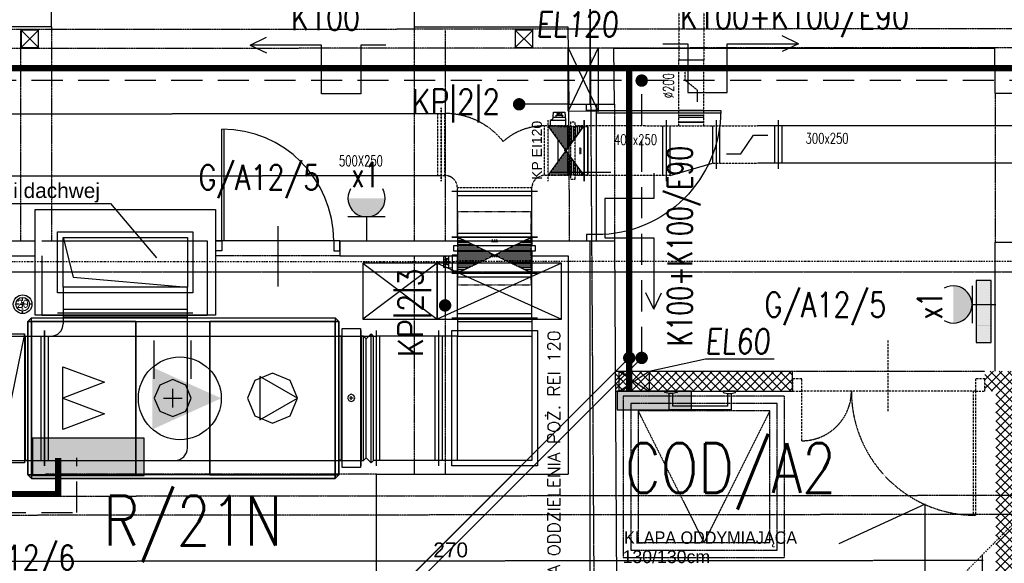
# Model space of a CAD drawing. Header units: inches. Extents: x -145354 to -97635, y 38777 to 78670.
# Tile 184 of 231: x -139974 to -139181, y 69366 to 69804. Entities that reach past the tile are written whole.
import ezdxf
from ezdxf.enums import TextEntityAlignment as Align

# ---------------------------------------------------------------- set-up
doc = ezdxf.new("R2010")
doc.units = ezdxf.units.IN
doc.header["$MEASUREMENT"] = 0
for name, pattern in [('00-inst$0$DASHDOT', [1, 0.5, -0.25, 0, -0.25]), ('CENTER', [2, 1.25, -0.25, 0.25, -0.25]), ('DASHDOT', [1, 0.5, -0.25, 0, -0.25]), ('DASHED', [0.75, 0.5, -0.25]), ('DASHED2', [0.375, 0.25, -0.125]), ('HIDDEN', [0.375, 0.25, -0.125])]:
    doc.linetypes.add(name, pattern=pattern)
doc.layers.get('0').update_dxf_attribs({"color": 101})
for name, color, linetype in [('Drz---drzwi', 5, 'Continuous'), ('E35', 6, 'Continuous'), ('E50', 3, 'Continuous'), ('E50_kor', 3, 'Continuous'), ('E90_kor', 6, 'Continuous'), ('E_kp', 6, 'Continuous'), ('E_kp_opis', 6, 'Continuous'), ('Ele-balustrada', 64, 'Continuous'), ('Fas--widok-cienka', 9, 'Continuous'), ('Ins-kan', 54, 'Continuous'), ('Ins-ppoz-opis', 240, 'Continuous'), ('Ins-went', 141, 'Continuous'), ('Ins-went-opis', 141, 'Continuous'), ('Opis-spadki', 61, 'Continuous'), ('Os-osie glowne', 8, 'CENTER'), ('piony_K_nr', 240, 'Continuous'), ('PULAYER0', 1, 'Continuous'), ('PULAYER1', 6, 'Continuous'), ('Sc-beton', 7, 'Continuous'), ('Sc-cegla pelna', 32, 'Continuous'), ('Sc-drewno', 22, 'Continuous'), ('Sc-gazobeton', 45, 'Continuous'), ('Sc-nad', 5, 'DASHED2'), ('Sc-silikat', 61, 'Continuous'), ('Sch-opis', 51, 'Continuous'), ('W-idok', 9, 'Continuous'), ('W-idok nad', 5, 'DASHED2'), ('wiezba_istn', 135, 'Continuous'), ('Wym-zew', 9, 'Continuous'), ('Wyp-grzejniki', 56, 'Continuous'), ('Wyp-meble', 155, 'Continuous')]:
    doc.layers.add(name, color=color, linetype=linetype)
doc.layers.add('ha_sc_proj', color=251, linetype='Continuous', lineweight=13)
doc.layers.get('Wym-zew').off()
doc.styles.add('ARIAL_CE', font='ARIAL.TTF', dxfattribs={"width": 0.8})
doc.styles.add('ROMANS', font='romans', dxfattribs={"width": 0.85})
doc.styles.add('tab-bud$0$ROMANS', font='romans', dxfattribs={"width": 0.7})
doc.styles.add('TYTUL2', font='ARIAL.TTF')
doc.linetypes.add('ZIGZAG', pattern='A,0.00254,-5.08,[131,ltypeshp.shx,S=5.08,R=0,X=-5.08,Y=0],-10.16,[131,ltypeshp.shx,S=5.08,R=180,X=5.08,Y=0],-5.08', length=20.32254)
pattern_1 = [(45, (367.1234, 7e-06), (-3.5355339, 3.5355339), []), (135, (367.1234, 7e-06), (-3.5355339, -3.5355339), [])]

# ---------------------------------------------------------------- blocks, each defined once
blk = doc.blocks.new('g2')
at = {"layer": 'E35'}
blk.add_line((15, 19.27), (-15, 19.27), dxfattribs=at)
blk.add_arc((0, 34.27), 15, 150, 30, dxfattribs=at)
at = {"layer": 'E50'}
blk.add_line((0, 19.27), (0, 0), dxfattribs=at)
blk = doc.blocks.new('_0630_DRZWI_100')
at = {"ltscale": 25}
for p, q in [((-4, -5), (-4, 0)), ((-4, 0), (-4, -5)), ((4, 0), (-4, 0)), ((4, -5), (4, 0)), ((4, -5), (4, 0)), ((-4, -105), (-4, -5)), ((-4, -5), (4, -5)), ((-15.7, -55), (32.9, -55)), ((-4, -105), (4, -105)), ((-4, -110), (-4, -105)), ((4, -110), (-4, -110)), ((4, -105), (4, -110)), ((4, -105), (4, -110))]:
    blk.add_line(p, q, dxfattribs=at)
at = {"ltscale": 7}
for p, q in [((-4, -5), (-104, -5)), ((-4, -6.8), (-103.98, -6.8))]:
    blk.add_line(p, q, dxfattribs=at)
blk.add_arc((-4, -5), 100, 180, 270)
blk = doc.blocks.new('_DKGJHF')
at = {"ltscale": 7}
for p, q in [((-21.08, -77), (35.92, -77)), ((-5, -147.5), (-105, -147.5)), ((-5, -145.5), (-104.98, -145.5))]:
    blk.add_line(p, q, dxfattribs=at)
for points in [[(5, -7.5), (5, 0), (-5, 0), (-5, -7.5)], [(5, -155), (5, -147.5), (-5, -147.5), (-5, -155)]]:
    blk.add_lwpolyline(points, close=True, dxfattribs=at)
for points in [[(-45, -7.5), (-5, -7.5)], [(-5, -147.5), (-5, -7.5)]]:
    blk.add_lwpolyline(points, dxfattribs=at)
for centre, radius, start, end in [((-5, -7.5), 40, 180, 270), ((-5, -147.5), 100, 90, 180)]:
    blk.add_arc(centre, radius, start, end)
blk = doc.blocks.new('_0630_DRZWI_90')
at = {"ltscale": 7}
for p, q in [((5, 8), (5, 98)), ((6.8, 8), (6.8, 97.98))]:
    blk.add_line(p, q, dxfattribs=at)
at = {"ltscale": 25}
for p, q in [((50, 19.7), (50, -28.9)), ((5, 8), (0, 8)), ((0, 8), (5, 8)), ((0, 0), (0, 8)), ((95, 8), (5, 8)), ((5, 8), (5, 0)), ((95, 8), (95, 0)), ((100, 8), (95, 8)), ((100, 0), (100, 8)), ((5, 0), (0, 0)), ((5, 0), (0, 0)), ((95, 0), (100, 0)), ((95, 0), (100, 0))]:
    blk.add_line(p, q, dxfattribs=at)
at = {"ltscale": 7}
blk.add_arc((5, 8), 90, 0, 90, dxfattribs=at)
blk = doc.blocks.new('*U2422')
at = {"linetype": 'Continuous'}
h = blk.add_hatch(dxfattribs=at)
h.set_pattern_fill('LINE', color=4, scale=127, angle=90, style=0)
h.paths.add_polyline_path([(-145, -300), (145, -300), (-145, 300), (145, 300)])
at = {"color": 5, "linetype": 'Continuous', "lineweight": -2}
for p, q in [((-145, -345), (-145, 345)), ((145, 345), (145, -345)), ((-110, 18), (-126.028, 18)), ((-110, 1), (-126.028, 1)), ((-110, 18), (-114.916, 22.916)), ((-110, 18), (-114.916, 13.084)), ((-110, 1), (-114.916, 5.916)), ((-110, 1), (-114.916, -3.916)), ((-110, -26.5), (-110, 26.776)), ((0, 26.5), (0, -26.776)), ((0, 16), (4.916, 20.916)), ((0, 16), (16.028, 16)), ((0, 16), (4.916, 11.084)), ((0, -1), (4.916, 3.916)), ((-110, -16), (-126.028, -16)), ((-110, -16), (-114.916, -11.084)), ((-110, -16), (-114.916, -20.916)), ((0, -1), (16.028, -1)), ((0, -1), (4.916, -5.916)), ((0, -18), (4.916, -13.084)), ((0, -18), (16.028, -18)), ((0, -18), (4.916, -22.916))]:
    blk.add_line(p, q, dxfattribs=at)
at = {"color": 0, "linetype": 'ByBlock', "lineweight": -2}
for p, q in [((-35, 330), (-75, 330)), ((-75, 330), (-75, -330)), ((-35, -330), (-35, 330)), ((-145, 300), (-75, 300)), ((-35, 300), (145, 300)), ((-145, -300), (-75, -300)), ((-35, -300), (145, -300)), ((-75, -330), (-35, -330))]:
    blk.add_line(p, q, dxfattribs=at)
at = {"color": 4, "linetype": 'DASHED'}
for p, q in [((240.5, 295.5), (-350.5, 295.5)), ((-350.5, -295.5), (-350.5, 295.5)), ((240.5, -295.5), (240.5, 295.5)), ((240.5, -295.5), (-350.5, -295.5))]:
    blk.add_line(p, q, dxfattribs=at)
at = {"color": 4, "linetype": 'Continuous'}
for p, q in [((-145, 300), (145, -300)), ((145, 300), (-145, -300)), ((127.5, -300), (1.5, -300)), ((1.5, -300), (1.5, -343)), ((127.5, -343), (127.5, -300)), ((1.5, -343), (127.5, -343)), ((10.5, -410), (4.5, -343)), ((103.082, -370), (6.918, -370)), ((25.079, -385.5), (25.079, -382.5)), ((25.079, -382.5), (31, -382.5)), ((79, -385.5), (25.079, -385.5)), ((31, -382.5), (31, -370)), ((34.979, -410), (38.326, -385.5)), ((48.5, -402), (48.5, -385.5)), ((61.5, -385.5), (61.5, -402)), ((75.021, -410), (71.674, -385.5)), ((79, -370), (79, -385.5)), ((105.5, -343), (99.5, -410)), ((117.5, -352), (117.5, -343)), ((119.5, -352), (117.5, -352)), ((119.5, -343), (119.5, -352)), ((99.5, -410), (10.5, -410)), ((61.5, -402), (48.5, -402))]:
    blk.add_line(p, q, dxfattribs=at)
blk = doc.blocks.new('_gslkflhklgj')
at = {"linetype": '00-inst$0$DASHDOT', "ltscale": 5}
for p, q in [((7.5, 0), (-7.5, 0)), ((0, -7.5), (0, 7.5))]:
    blk.add_line(p, q, dxfattribs=at)
for radius in [7.5, 5.5]:
    blk.add_circle((0, 0), radius)
blk = doc.blocks.new('G_50')
at = {"layer": 'Wyp-grzejniki'}
h = blk.add_hatch(dxfattribs=at)
h.set_pattern_fill('DOTS', color=256, scale=0.5, angle=180, style=0)
h.set_pattern_definition([(180, (77492.90915, -37873.9399), (-0.396875, -0.79375), [0, -0.79375])])
h.paths.add_polyline_path([(0, 0), (-12, 0), (-12, -50), (0, -50)])
blk.add_lwpolyline([(-12, -50), (0, -50), (0, 0), (-12, 0)], close=True, dxfattribs=at)

msp = doc.modelspace()

# ---------------------------------------------------------------- hatches: boundary and pattern name
at = {"layer": 'E35'}
for points in [[(-139709.65, 69659.8, 1), (-139679.65, 69659.8)], [(-139222.02, 69559.3, 1), (-139222.02, 69589.3)]]:
    msp.add_hatch(color=256, dxfattribs=at).paths.add_polyline_path(points)
at = {"layer": 'E50'}
for points in [[(-139492.91, 69504.49), (-139492.91, 69489.49), (-139432.91, 69489.49), (-139432.91, 69504.49)], [(-139873.72, 69436.53), (-139873.72, 69466.53), (-139963.72, 69466.53), (-139963.72, 69436.53)], [(-139873.72, 69436.53), (-139873.72, 69466.53), (-139963.72, 69466.53), (-139963.72, 69436.53)]]:
    msp.add_hatch(color=256, dxfattribs=at).paths.add_polyline_path(points)
at = {"layer": 'ha_sc_proj', "linetype": 'Continuous', "ltscale": 10}
h = msp.add_hatch(dxfattribs=at)
h.set_pattern_fill('ANSI37', color=256, scale=40, style=0)
h.set_pattern_definition(pattern_1)
h.paths.add_polyline_path([(-139351.67, 69520.49), (-139494.25, 69520.49), (-139494.17, 69504.49), (-139351.67, 69504.49)])
h = msp.add_hatch(dxfattribs=at)
h.set_pattern_fill('ANSI37', color=256, scale=40, style=0)
h.set_pattern_definition(pattern_1)
h.paths.add_polyline_path([(-139207.82, 68865.49), (-139207.82, 68849.49), (-139171.82, 68849.49), (-139171.82, 69520.49), (-139196.67, 69520.49), (-139196.67, 69504.49), (-139187.82, 69504.49), (-139187.82, 68865.49)])
h.paths.add_polyline_path([(-139223.82, 68849.49), (-139223.82, 68865.49), (-139488.62, 68865.49), (-139488.62, 68849.49)])
at = {"layer": 'Ins-went'}
h = msp.add_hatch(dxfattribs=at)
h.set_pattern_fill('LINE', color=256, scale=12.7, angle=270, style=0)
h.set_pattern_definition([(270, (-139534.0123, 69698.1476), (1.5875, 2e-13), [])])
h.paths.add_polyline_path([(-139519.51, 69718.15), (-139548.51, 69718.15), (-139519.51, 69678.15), (-139548.51, 69678.15)])

# ---------------------------------------------------------------- linework, layer by layer
at = {"color": 4, "linetype": 'Continuous'}
for p, q in [((-139428.13, 69737.4, 2), (-139428.13, 69746.85, 2)), ((-139545.96, 69722.45, 2), (-139545.96, 69723.35, 2)), ((-139545.96, 69723.35, 2), (-139545.76, 69723.35, 2)), ((-139545.76, 69723.35, 2), (-139545.76, 69722.45, 2)), ((-139544.56, 69722.45, 2), (-139543.96, 69729.15, 2)), ((-139544.32, 69725.15, 2), (-139534.7, 69725.15, 2)), ((-139543.96, 69729.15, 2), (-139535.06, 69729.15, 2)), ((-139541.91, 69725.15, 2), (-139541.91, 69726.7, 2)), ((-139541.91, 69726.7, 2), (-139536.52, 69726.7, 2)), ((-139541.51, 69729.15, 2), (-139541.18, 69726.7, 2)), ((-139540.16, 69726.7, 2), (-139540.16, 69728.35, 2)), ((-139540.16, 69728.35, 2), (-139538.86, 69728.35, 2)), ((-139538.86, 69728.35, 2), (-139538.86, 69726.7, 2)), ((-139537.51, 69729.15, 2), (-139537.84, 69726.7, 2)), ((-139536.52, 69726.4, 2), (-139537.11, 69726.4, 2)), ((-139537.11, 69726.4, 2), (-139537.11, 69725.15, 2)), ((-139536.52, 69726.7, 2), (-139536.52, 69726.4, 2)), ((-139535.06, 69729.15, 2), (-139534.46, 69722.45, 2)), ((-139363.13, 69722.65, 2), (-139363.13, 69683.65, 2)), ((-139548.51, 69678.15, 2), (-139519.51, 69718.15, 2)), ((-139534.16, 69722.45, 2), (-139546.76, 69722.45, 2)), ((-139546.76, 69722.45, 2), (-139546.76, 69718.15, 2)), ((-139534.16, 69718.15, 2), (-139534.16, 69722.45, 2)), ((-139516.51, 69678.15, 2), (-139516.51, 69718.15, 2)), ((-139366.13, 69718.15, 2), (-139366.13, 69688.15, 2)), ((-139360.13, 69718.15, 2), (-139360.13, 69688.15, 2)), ((-139393.13, 69695.65, 2), (-139383.13, 69710.65, 2)), ((-139383.13, 69710.65, 2), (-139371.47, 69710.65, 2)), ((-139404.8, 69695.65, 2), (-139393.13, 69695.65, 2)), ((-139450.13, 69678.15, 2), (-139416.13, 69688.15, 2)), ((-139557.01, 69665.15, -2538), (-139626.01, 69665.15, -2538)), ((-139621.51, 69628.55, 2), (-139621.51, 69665.15, 2)), ((-139621.51, 69662.15, 2), (-139561.51, 69662.15, 2)), ((-139561.51, 69628.55, 2), (-139561.51, 69665.15, 2)), ((-139557.01, 69628.55, 2), (-139626.01, 69628.55, 2)), ((-139561.51, 69631.55, 2), (-139621.51, 69631.55, 2)), ((-139621.51, 69563.65, 2), (-139621.51, 69599.55, 2)), ((-139621.51, 69596.55, 2), (-139561.51, 69596.55, 2)), ((-139561.51, 69563.65, 2), (-139561.51, 69599.55, 2)), ((-139561.51, 69566.65, 2), (-139621.51, 69566.65, 2)), ((-139626.01, 69563.65, -5078), (-139557.01, 69563.65, -5078)), ((-139621.51, 69563.65, 2), (-139621.51, 69548.69, 4)), ((-139621.51, 69560.65, -5078), (-139561.51, 69560.65, -5078)), ((-139561.51, 69563.65, 2), (-139561.51, 69548.69, 2)), ((-139956.95, 69548.69, 2), (-139956.95, 69448.69, 2)), ((-139639.55, 69548.69, 2), (-139639.55, 69448.69, 2)), ((-139633.55, 69448.69, 2), (-139633.55, 69548.69, 2)), ((-139626.05, 69444.19, 2), (-139626.05, 69553.19, 2)), ((-139626.05, 69553.19, 2), (-139557.05, 69553.19, 2)), ((-139557.05, 69553.19, 2), (-139557.05, 69444.19, 2)), ((-139557.05, 69444.19, 2), (-139626.05, 69444.19, 2))]:
    msp.add_line(p, q, dxfattribs=at)
at = {"color": 5, "linetype": 'Continuous', "lineweight": -2}
for p, q in [((-139519.51, 69673.65, 2), (-139519.51, 69722.65, 2)), ((-139519.51, 69722.65, 2), (-139519.51, 69673.65, 2)), ((-139534.01, 69699.95, 2), (-139535.62, 69699.95, 2)), ((-139534.01, 69699.95, 2), (-139534.5, 69700.44, 2)), ((-139534.01, 69699.95, 2), (-139534.5, 69699.46, 2)), ((-139534.01, 69695.5, 2), (-139534.01, 69700.83, 2)), ((-139523.01, 69700.8, 2), (-139523.01, 69695.47, 2)), ((-139523.01, 69699.75, 2), (-139522.52, 69700.24, 2)), ((-139523.01, 69699.75, 2), (-139521.41, 69699.75, 2)), ((-139523.01, 69699.75, 2), (-139522.52, 69699.26, 2)), ((-139534.01, 69698.25, 2), (-139535.62, 69698.25, 2)), ((-139534.01, 69696.55, 2), (-139535.62, 69696.55, 2)), ((-139534.01, 69698.25, 2), (-139534.5, 69698.74, 2)), ((-139534.01, 69698.25, 2), (-139534.5, 69697.76, 2)), ((-139534.01, 69696.55, 2), (-139534.5, 69697.04, 2)), ((-139534.01, 69696.55, 2), (-139534.5, 69696.06, 2)), ((-139523.01, 69698.05, 2), (-139522.52, 69698.54, 2)), ((-139523.01, 69698.05, 2), (-139521.41, 69698.05, 2)), ((-139523.01, 69698.05, 2), (-139522.52, 69697.56, 2)), ((-139523.01, 69696.35, 2), (-139522.52, 69696.84, 2)), ((-139523.01, 69696.35, 2), (-139521.41, 69696.35, 2)), ((-139523.01, 69696.35, 2), (-139522.52, 69695.86, 2)), ((-139626.01, 69599.55, 2), (-139557.01, 69599.55, 2)), ((-139953.95, 69553.19, 2), (-139953.95, 69444.19, 2))]:
    msp.add_line(p, q, dxfattribs=at)
at = {"color": 4, "linetype": 'DASHED'}
for p, q in [((-139540.56, 69717.7, 2), (-139540.56, 69678.6, 2)), ((-139516.46, 69717.7, 2), (-139516.46, 69678.6, 2))]:
    msp.add_line(p, q, dxfattribs=at)
at = {"layer": 'E35', "ltscale": 15}
for p, q in [((-139788.42, 69783.27), (-139775.25, 69789.51)), ((-139788.42, 69783.27), (-139775.25, 69789.51)), ((-139346.76, 69784.32), (-139359.92, 69790.56)), ((-139346.76, 69784.32), (-139359.92, 69790.56)), ((-139788.42, 69783.27), (-139775.25, 69777.03)), ((-139788.42, 69783.27), (-139775.25, 69777.03)), ((-139346.76, 69784.32), (-139359.92, 69778.08)), ((-139346.76, 69784.32), (-139359.92, 69778.08)), ((-139463.38, 69570.61), (-139469.62, 69583.77)), ((-139463.38, 69570.61), (-139469.62, 69583.77)), ((-139463.38, 69570.61), (-139457.14, 69583.77)), ((-139463.38, 69570.61), (-139457.14, 69583.77))]:
    msp.add_line(p, q, dxfattribs=at)
at = {"layer": 'E35'}
for p, q in [((-139532.25, 69781.05), (-139508, 69729.85)), ((-139508, 69780.93), (-139532.25, 69729.97)), ((-139483.08, 69531.24), (-140029.4, 68984.93)), ((-139473.08, 69531.24), (-140029.4, 68974.93)), ((-139483.08, 69531.24), (-139664.02, 69350.3)), ((-139473.08, 69531.24), (-139654.02, 69350.3)), ((-139491.23, 69520.49), (-139466.99, 69504.11)), ((-139466.99, 69520.37), (-139491.23, 69504.23))]:
    msp.add_line(p, q, dxfattribs=at)
at = {"layer": 'E35', "ltscale": 15}
for points in [[(-139679.07, 69783.27), (-139699.4, 69783.27), (-139699.4, 69743.86), (-139731.01, 69743.86), (-139731.01, 69783.27), (-139788.42, 69783.27)], [(-139679.07, 69783.27), (-139699.4, 69783.27), (-139699.4, 69743.86), (-139731.01, 69743.86), (-139731.01, 69783.27), (-139788.42, 69783.27)], [(-139456.1, 69784.32), (-139435.78, 69784.32), (-139435.78, 69744.91), (-139404.16, 69744.91), (-139404.16, 69784.32), (-139346.76, 69784.32)], [(-139463.38, 69679.95), (-139463.38, 69659.63), (-139502.79, 69659.63), (-139502.79, 69628.01), (-139463.38, 69628.01), (-139463.38, 69570.61)], [(-139463.38, 69679.95), (-139463.38, 69659.63), (-139502.79, 69659.63), (-139502.79, 69628.01), (-139463.38, 69628.01), (-139463.38, 69570.61)]]:
    msp.add_lwpolyline(points, dxfattribs=at)
at = {"layer": 'E35'}
for points in [[(-139532.25, 69781.05), (-139508, 69780.93), (-139508, 69729.85), (-139532.25, 69729.97)], [(-139491.23, 69520.49), (-139466.99, 69520.37), (-139466.99, 69504.11), (-139491.23, 69504.23)]]:
    msp.add_lwpolyline(points, close=True, dxfattribs=at)
at = {"layer": 'E50'}
for p, q in [((-139531.76, 69735.53), (-139571.76, 69735.53)), ((-139631.4, 69613.51), (-139631.4, 69573.51))]:
    msp.add_line(p, q, dxfattribs=at)
at = {"layer": 'E50', "const_width": 5}
for points in [[(-139029.4, 69764.61), (-141584.14, 69764.61)], [(-139029.4, 69764.61), (-141566.97, 69764.61)], [(-140091.45, 69764.61), (-140091.45, 69421.66), (-139943.11, 69421.66), (-139943.11, 69450.72)], [(-139483.08, 69504.49), (-139483.08, 69764.61)], [(-139483.08, 69531.24), (-139483.08, 69699.58)]]:
    msp.add_lwpolyline(points, dxfattribs=at)
for points in [[(-139485.58, 69531.24, 1), (-139480.58, 69531.24, 1)], [(-139485.58, 69531.24, 1), (-139480.58, 69531.24, 1)], [(-139475.58, 69531.24, 1), (-139470.58, 69531.24, 1)]]:
    msp.add_lwpolyline(points, format="xyb", close=True, dxfattribs=at)
at = {"layer": 'E50'}
for points in [[(-139432.91, 69504.49), (-139492.91, 69504.49), (-139492.91, 69489.49), (-139432.91, 69489.49)], [(-139873.72, 69466.53), (-139963.72, 69466.53), (-139963.72, 69436.53), (-139873.72, 69436.53)], [(-139873.72, 69466.53), (-139963.72, 69466.53), (-139963.72, 69436.53), (-139873.72, 69436.53)]]:
    msp.add_lwpolyline(points, close=True, dxfattribs=at)
at = {"layer": 'E50_kor', "linetype": 'DASHED2', "ltscale": 100}
for p, q in [((-139039.4, 69754.61), (-141580, 69754.61)), ((-139473.08, 69531.24), (-139473.08, 69754.61)), ((-139928.11, 69406.66), (-139928.11, 69450.72)), ((-140106.45, 69406.66), (-139928.11, 69406.66))]:
    msp.add_line(p, q, dxfattribs=at)
at = {"layer": 'E50_kor', "const_width": 5}
msp.add_lwpolyline([(-139475.58, 69754.61, 1), (-139470.58, 69754.61, 1)], format="xyb", close=True, dxfattribs=at)
at = {"layer": 'E90_kor', "ltscale": 15}
for p, q in [((-139421.7, 69530.19), (-139466.99, 69520.37)), ((-139366.47, 69530.19), (-139421.7, 69530.19))]:
    msp.add_line(p, q, dxfattribs=at)
at = {"layer": 'E_kp', "const_width": 5}
for points in [[(-139571.76, 69738.03, 1), (-139571.76, 69733.03, 1)], [(-139633.9, 69573.51, 1), (-139628.9, 69573.51, 1)]]:
    msp.add_lwpolyline(points, format="xyb", close=True, dxfattribs=at)
at = {"layer": 'Ele-balustrada', "flags": 128}
for points in [[(-139454.5, 69504.49), (-139444.5, 69504.49), (-139444.5, 69503.49, -0.199443), (-139454.5, 69503.49)], [(-139397.5, 69504.49), (-139407.5, 69504.49), (-139407.5, 69503.49, 0.199443), (-139397.5, 69503.49)]]:
    msp.add_lwpolyline(points, format="xyb", close=True, dxfattribs=at)
for points in [[(-139401, 69502.58), (-139401, 69489.49), (-139451, 69489.49), (-139451, 69502.58)], [(-139404, 69502.58), (-139404, 69492.49), (-139448, 69492.49), (-139448, 69502.58)]]:
    msp.add_lwpolyline(points, dxfattribs=at)
at = {"layer": 'Ins-ppoz-opis', "linetype": 'ZIGZAG', "ltscale": 0.03}
for p, q in [((-139514.73, 69913.42), (-139514.73, 69735.53)), ((-139514.73, 69625.53), (-139514.73, 69077.96))]:
    msp.add_line(p, q, dxfattribs=at)
at = {"layer": 'Ins-went', "linetype": 'DASHED', "ltscale": 0.4}
for p, q in [((-139443.13, 69809.33, -1.99), (-139443.13, 69770.63, -1.99)), ((-139423.13, 69809.33, -1.99), (-139423.13, 69770.63, -1.99)), ((-139443.13, 69730.65, 2), (-139443.13, 69771.15, 2)), ((-139423.13, 69730.65, 2), (-139423.13, 69771.15, 2)), ((-139438.13, 69754.95, 2), (-139438.13, 69764.4, 2)), ((-139428.13, 69746.85, 2), (-139438.13, 69754.95, 2)), ((-139634.51, 69673.65, -2538), (-139634.51, 69732.65, -2538)), ((-139634.51, 69732.65, 2), (-139634.51, 69673.65, 2)), ((-139443.13, 69718.15, 2), (-139443.13, 69730.65, 2)), ((-139423.13, 69718.15, 2), (-139423.13, 69730.65, 2)), ((-139637.51, 69728.15, 2), (-139637.51, 69678.15, 2)), ((-139631.51, 69678.15, -2538), (-139631.51, 69728.15, -2538)), ((-139548.51, 69673.65, 2), (-139548.51, 69722.65, 2)), ((-139551.51, 69718.15, -2538), (-139551.51, 69678.15, -2538)), ((-139548.51, 69718.15, -2538), (-139551.51, 69718.15, -2538)), ((-139530.51, 69718.15, 2), (-139548.51, 69718.15, 2)), ((-139546.76, 69718.15, 2), (-139534.16, 69718.15, 2)), ((-139540.56, 69717.7, 2), (-139516.46, 69717.7, 2)), ((-139526.51, 69721.15, 2), (-139530.51, 69721.15, 2)), ((-139530.51, 69721.15, 2), (-139530.51, 69675.15, 2)), ((-139526.51, 69675.15, 2), (-139526.51, 69721.15, 2)), ((-139519.51, 69718.15, 2), (-139526.51, 69718.15, 2)), ((-139469.91, 69718.15, 2), (-139519.51, 69718.15, 2)), ((-139469.91, 69718.15, 2), (-139429.91, 69718.15, 2)), ((-139429.91, 69718.15, 2), (-139379.91, 69718.15, 2)), ((-139416.13, 69688.15, 2), (-139379.91, 69688.15, 2)), ((-139634.51, 69678.15, -2538), (-139631.51, 69678.15, -2538)), ((-139548.51, 69678.15, -2538), (-139551.51, 69678.15, -2538)), ((-139530.51, 69678.15, 2), (-139548.51, 69678.15, 2)), ((-139540.56, 69678.6, 2), (-139516.46, 69678.6, 2)), ((-139530.51, 69675.15, 2), (-139526.51, 69675.15, 2)), ((-139519.51, 69678.15, 2), (-139526.51, 69678.15, 2)), ((-139450.13, 69678.15, 2), (-139519.51, 69678.15, 2)), ((-139561.51, 69668.15, -2538), (-139621.51, 69668.15, -2538)), ((-139621.51, 69665.15, -2538), (-139621.51, 69668.15, -2538)), ((-139561.51, 69665.15, -2538), (-139561.51, 69668.15, -2538))]:
    msp.add_line(p, q, dxfattribs=at)
at = {"layer": 'Ins-went'}
for p, q in [((-139423.13, 69771.15, 2), (-139443.13, 69771.15, 2)), ((-139423.13, 69730.65, 2), (-139443.13, 69730.65, 2)), ((-139453.13, 69673.65, 2), (-139453.13, 69722.65, 2)), ((-139443.13, 69726.65, 2), (-139423.13, 69726.65, 2)), ((-139443.13, 69725.15, 2), (-139423.13, 69725.15, 2)), ((-139413.13, 69722.65, 2), (-139413.13, 69683.65, 2)), ((-139519.51, 69678.15, 2), (-139548.51, 69718.15, 2)), ((-139456.13, 69678.15, 2), (-139456.13, 69718.15, 2)), ((-139450.13, 69678.15, 2), (-139450.13, 69718.15, 2)), ((-139423.13, 69721.15, 2), (-139443.13, 69721.15, 2)), ((-139443.13, 69721.15, 2), (-139423.13, 69721.15, 2)), ((-139416.13, 69718.15, 2), (-139416.13, 69688.15, 2)), ((-139410.13, 69688.15, 2), (-139410.13, 69718.15, 2)), ((-139938.95, 69628.19, 2), (-139930.95, 69596.19, 2)), ((-139930.95, 69596.19, 2), (-139838.95, 69588.19, 2)), ((-139938.95, 69588.19, 2), (-139938.95, 69558.69, 2)), ((-139838.95, 69458.69, 2), (-139838.95, 69588.19, 2)), ((-139834.45, 69567.19, 2), (-139943.45, 69567.19, 2)), ((-139838.95, 69570.19, 2), (-139938.95, 69570.19, 2)), ((-139838.95, 69564.19, 2), (-139938.95, 69564.19, 2)), ((-139964.45, 69563.59, 4), (-139719.95, 69563.59, 4)), ((-139719.95, 69563.59, 4), (-139716.95, 69560.59, 4)), ((-139716.95, 69560.59, 4), (-139716.95, 69437.09, 4)), ((-139970.05, 69550.69, 4), (-139991.55, 69446.69, 4)), ((-139953.95, 69444.19, 2), (-139953.95, 69553.19, 2)), ((-139953.95, 69548.69, 2), (-139948.95, 69548.69, 2)), ((-139950.95, 69448.69, 2), (-139950.95, 69548.69, 2)), ((-139699.05, 69444.19, 2), (-139699.05, 69553.19, 2)), ((-139697.05, 69548.69, 2), (-139699.05, 69548.69, 2)), ((-139697.05, 69548.69, 2), (-139695.05, 69546.69, 2)), ((-139697.05, 69448.69, 2), (-139697.05, 69548.69, 2)), ((-139695.05, 69546.69, 2), (-139691.05, 69550.69, 2)), ((-139691.05, 69446.69, 2), (-139691.05, 69550.69, 2)), ((-139691.05, 69550.69, 2), (-139689.05, 69548.69, 2)), ((-139689.05, 69448.69, 2), (-139689.05, 69548.69, 2)), ((-139689.05, 69548.69, 2), (-139687.05, 69548.69, 2)), ((-139687.05, 69553.19, 2), (-139687.05, 69444.19, 2)), ((-139684.05, 69448.69, 2), (-139684.05, 69548.69, 2)), ((-139636.55, 69444.19, 2), (-139636.55, 69553.19, 2)), ((-139865.65, 69514.28, 4), (-139865.65, 69545.15, 4)), ((-139835.85, 69514.28, 4), (-139835.85, 69545.15, 4)), ((-139695.05, 69450.69, 2), (-139695.05, 69546.69, 2)), ((-139939.28, 69473.67, 4), (-139939.28, 69524.01, 4)), ((-139939.28, 69524.01, 4), (-139905.72, 69511.59, 4)), ((-139905.72, 69511.59, 4), (-139939.28, 69498.84, 4)), ((-139750.25, 69498.84, 4), (-139780.55, 69516.21, 4)), ((-139780.55, 69516.21, 4), (-139780.55, 69481.47, 4)), ((-139939.28, 69498.84, 4), (-139905.72, 69486.09, 4)), ((-139780.55, 69481.47, 4), (-139750.25, 69498.84, 4)), ((-139708.43, 69498.99, 2), (-139705.47, 69498.99, 2)), ((-139706.95, 69497.51, 2), (-139706.95, 69500.47, 2)), ((-139905.72, 69486.09, 4), (-139939.28, 69473.67, 4)), ((-139953.95, 69448.69, 2), (-139848.95, 69448.69, 2)), ((-139699.05, 69448.69, 2), (-139697.05, 69448.69, 2)), ((-139695.05, 69450.69, 2), (-139697.05, 69448.69, 2)), ((-139691.05, 69446.69, 2), (-139695.05, 69450.69, 2)), ((-139689.05, 69448.69, 2), (-139691.05, 69446.69, 2)), ((-139687.05, 69448.69, 2), (-139689.05, 69448.69, 2)), ((-139964.45, 69434.09, 4), (-139967.45, 69437.09, 4)), ((-139716.95, 69437.09, 4), (-139719.95, 69434.09, 4)), ((-139719.95, 69434.09, 4), (-139964.45, 69434.09, 4))]:
    msp.add_line(p, q, dxfattribs=at)
at = {"layer": 'Ins-went', "linetype": 'DASHED', "ltscale": 0.6}
for p, q in [((-140005.01, 69727.86, -330.87), (-139631.51, 69728.15, 2)), ((-139108.21, 69718.15, 2), (-139379.91, 69718.15, 2)), ((-139108.21, 69688.15, 2), (-139379.91, 69688.15, 2)), ((-140005.01, 69677.86, -330.87), (-139634.51, 69678.15, 2)), ((-140018.05, 69548.69, 2), (-139687.05, 69548.69, 2)), ((-139621.51, 69548.69, 2), (-139687.05, 69548.69, 2)), ((-139621.55, 69548.69, 2), (-139561.51, 69548.69, 2)), ((-139621.51, 69448.69, 2), (-139621.51, 69548.69, 2)), ((-139561.51, 69548.69, 2), (-139561.51, 69448.69, 2)), ((-140018.05, 69448.69, 2), (-139699.05, 69448.69, 2)), ((-139621.55, 69448.69, 2), (-139687.05, 69448.69, 2)), ((-139561.51, 69448.69, 2), (-139621.55, 69448.69, 2))]:
    msp.add_line(p, q, dxfattribs=at)
at = {"layer": 'Ins-went', "elevation": 2}
msp.add_lwpolyline([(-139938.95, 69628.19), (-139838.95, 69628.19), (-139838.95, 69588.19), (-139938.95, 69588.19)], close=True, dxfattribs=at)
at = {"layer": 'Ins-went'}
for points in [[(-139967.45, 69560.59, 4), (-139964.45, 69560.59, 4), (-139964.45, 69563.59, 4)], [(-139967.45, 69437.09, 4), (-139964.45, 69437.09, 4), (-139964.45, 69560.59, 4), (-139967.45, 69560.59, 4)], [(-139964.45, 69437.09, 4), (-139964.45, 69560.59, 4), (-139880.55, 69560.59, 4), (-139880.55, 69437.09, 4)], [(-139880.55, 69437.09, 4), (-139880.55, 69560.59, 4), (-139820.95, 69560.59, 4), (-139820.95, 69437.09, 4)], [(-139820.95, 69437.09, 4), (-139820.95, 69560.59, 4), (-139719.95, 69560.59, 4), (-139719.95, 69437.09, 4)], [(-139719.95, 69563.59, 4), (-139719.95, 69560.59, 4), (-139716.95, 69560.59, 4)], [(-139716.95, 69437.09, 4), (-139716.95, 69560.59, 4), (-139719.95, 69560.59, 4), (-139719.95, 69437.09, 4)], [(-139991.55, 69550.69, 4), (-139970.05, 69550.69, 4), (-139970.05, 69446.69, 4), (-139991.55, 69446.69, 4)], [(-139714.35, 69554.94, 2), (-139699.55, 69554.94, 2), (-139699.55, 69443.04, 2), (-139714.35, 69443.04, 2)], [(-139790.65, 69498.84, 4), (-139784.74, 69484.56, 4), (-139770.45, 69478.64, 4), (-139756.17, 69484.56, 4), (-139750.25, 69498.84, 4), (-139756.17, 69513.12, 4), (-139770.45, 69519.04, 4), (-139784.74, 69513.12, 4)], [(-139709.91, 69498.99, 2), (-139709.05, 69496.9, 2), (-139706.95, 69496.03, 2), (-139704.86, 69496.9, 2), (-139703.99, 69498.99, 2), (-139704.86, 69501.08, 2), (-139706.95, 69501.95, 2), (-139709.05, 69501.08, 2)], [(-139964.45, 69434.09, 4), (-139964.45, 69437.09, 4), (-139967.45, 69437.09, 4)], [(-139716.95, 69437.09, 4), (-139719.95, 69437.09, 4), (-139719.95, 69434.09, 4)]]:
    msp.add_polyline3d(points, close=True, dxfattribs=at)
for points in [[(-139880.55, 69560.59, 4), (-139964.45, 69560.59, 4), (-139964.45, 69563.59, 4), (-139719.95, 69563.59, 4)], [(-139880.55, 69560.59, 4), (-139964.45, 69560.59, 4), (-139964.45, 69437.09, 4), (-139880.55, 69437.09, 4)], [(-139719.95, 69563.59, 4), (-139719.95, 69560.59, 4), (-139820.95, 69560.59, 4)], [(-139719.95, 69437.09, 4), (-139719.95, 69560.59, 4), (-139820.95, 69560.59, 4)], [(-139970.05, 69548.69, 4), (-139969.55, 69548.69, 4), (-139969.55, 69448.69, 4), (-139970.05, 69448.69, 4)], [(-139716.95, 69548.99, 2), (-139714.85, 69548.99, 2), (-139714.85, 69448.99, 2), (-139716.95, 69448.99, 2)], [(-139714.35, 69448.99, 2), (-139714.85, 69448.99, 2), (-139714.85, 69548.99, 2), (-139714.35, 69548.99, 2)], [(-139699.55, 69548.99, 2), (-139699.05, 69548.99, 2), (-139699.05, 69448.99, 2), (-139699.55, 69448.99, 2)], [(-139880.55, 69437.09, 4), (-139964.45, 69437.09, 4), (-139964.45, 69434.09, 4), (-139719.95, 69434.09, 4)], [(-139719.95, 69434.09, 4), (-139719.95, 69437.09, 4), (-139820.95, 69437.09, 4)]]:
    msp.add_polyline3d(points, dxfattribs=at)
msp.add_circle((-139845.05, 69498.69, 2), 33.33, dxfattribs=at)
at = {"layer": 'Ins-went', "linetype": 'DASHED', "ltscale": 0.6}
for centre, radius, start, end in [((-139631.51, 69668.15, -2538), 60, 38.62483, 90), ((-139551.51, 69668.15, -2538), 50, 90, 131.49082)]:
    msp.add_arc(centre, radius, start, end, dxfattribs=at)
at = {"layer": 'Ins-went', "linetype": 'DASHED', "ltscale": 0.4}
for centre, start, end in [((-139631.51, 69668.15, -2538), 0, 90), ((-139551.51, 69668.15, -2538), 90, 180)]:
    msp.add_arc(centre, 10, start, end, dxfattribs=at)
at = {"layer": 'Ins-went'}
for centre in [(-139948.95, 69558.69, 2), (-139848.95, 69458.69, 2)]:
    msp.add_arc(centre, 10, 270, 0, dxfattribs=at)
msp.add_solid([(-139867.1, 69523.69, 2), (-139811.72, 69498.69, 2), (-139867.1, 69473.69, 2)], dxfattribs=at)
at = {"layer": 'Ins-went-opis'}
for p, q in [((-140053.18, 69655.75, 2), (-139900.76, 69655.75, 2)), ((-139900.76, 69655.75, 2), (-139863.95, 69611.84, 2))]:
    msp.add_line(p, q, dxfattribs=at)
at = {"layer": 'Os-osie glowne'}
msp.add_line((-139491.87, 66437.11), (-139519.07, 70509.53), dxfattribs=at)
msp.add_lwpolyline([(-143172.63, 69600.53), (-137984.11, 69600.53)], dxfattribs=at)
at = {"layer": 'PULAYER0', "linetype": 'Continuous'}
for p, q in [((-139967.45, 69560.59, 4), (-139964.45, 69563.59, 4)), ((-139967.45, 69437.09, 4), (-139967.45, 69560.59, 4)), ((-139820.95, 69437.09, 4), (-139719.95, 69437.09, 4))]:
    msp.add_line(p, q, dxfattribs=at)
msp.add_polyline3d([(-139880.55, 69560.59, 4), (-139820.95, 69560.59, 4), (-139820.95, 69437.09, 4), (-139880.55, 69437.09, 4)], close=True, dxfattribs=at)
msp.add_polyline3d([(-139967.45, 69448.69, 4), (-139969.55, 69448.69, 4), (-139969.55, 69548.69, 4), (-139967.45, 69548.69, 4)], dxfattribs=at)
at = {"layer": 'PULAYER1', "linetype": 'Continuous'}
for p, q in [((-139850.75, 69491.39, 4), (-139850.75, 69506.29, 4)), ((-139858.2, 69498.84, 4), (-139843.3, 69498.84, 4))]:
    msp.add_line(p, q, dxfattribs=at)
msp.add_polyline3d([(-139865.65, 69498.84, 4), (-139861.29, 69488.31, 4), (-139850.75, 69483.94, 4), (-139840.22, 69488.31, 4), (-139835.85, 69498.84, 4), (-139840.22, 69509.38, 4), (-139850.75, 69513.74, 4), (-139861.29, 69509.38, 4)], close=True, dxfattribs=at)
at = {"layer": 'Sc-beton'}
msp.add_line((-139494.17, 69504.49), (-139351.67, 69504.49), dxfattribs=at)
at = {"layer": 'Sc-cegla pelna'}
for p, q in [((-139948.4, 69798.03), (-139948.4, 69861.53)), ((-139656.4, 69861.53), (-139656.4, 69798.03)), ((-139656.4, 69798.03), (-139532.43, 69798.03)), ((-139532.43, 69798.03), (-139531.76, 69735.53)), ((-140064.14, 69625.53), (-139961.45, 69625.53)), ((-140064.14, 69625.53), (-139961.45, 69625.53)), ((-139956.29, 69625.53), (-139823.14, 69625.53)), ((-139956.29, 69625.53), (-139823.14, 69625.53)), ((-139823.14, 69625.53), (-139823.14, 69613.53)), ((-139823.14, 69625.53), (-139823.14, 69613.53)), ((-139716.14, 69625.53), (-139494.83, 69625.53)), ((-139494.83, 69625.53), (-139492.33, 69171.54)), ((-139956.29, 69613.53), (-139956.29, 69579.53)), ((-139532.39, 69613.49), (-139532.39, 69437.5)), ((-139494.25, 69520.49), (-139351.67, 69520.49)), ((-139351.67, 69504.49), (-139351.67, 69520.49)), ((-139494.15, 69504.49), (-139351.67, 69504.49)), ((-139686.64, 69206.54), (-139686.64, 69437.54)), ((-139686.64, 69437.54), (-139532.39, 69437.54))]:
    msp.add_line(p, q, dxfattribs=at)
for points in [[(-139948.4, 69798.03), (-140384.4, 69798.03), (-140384.4, 69861.53), (-140556.4, 69861.53)], [(-139531.76, 69735.53), (-139494.89, 69735.53), (-139495.52, 69780.49)], [(-139188.54, 69780.49), (-139495.52, 69780.49)], [(-139188.47, 69744.49), (-139188.54, 69780.49)], [(-139188.47, 69744.49), (-139159.64, 69744.49)], [(-139716.14, 69625.53), (-139716.14, 69613.53)], [(-139188.35, 69520.49), (-139188.47, 69624.49), (-139159.13, 69624.49), (-139159.59, 69515.53)], [(-140064.14, 69613.53), (-139961.45, 69613.53)], [(-139823.14, 69613.53), (-139823.14, 69565.53), (-139953.29, 69565.53)], [(-139716.14, 69613.53), (-139532.38, 69613.49)]]:
    msp.add_lwpolyline(points, dxfattribs=at)
at = {"layer": 'Sc-drewno'}
for points in [[(-139958.9, 69795.18), (-139972.9, 69795.18), (-139972.9, 69781.18), (-139958.9, 69781.18), (-139958.9, 69795.18)], [(-139560.85, 69795.18), (-139574.85, 69795.18), (-139574.85, 69781.18), (-139560.85, 69781.18), (-139560.85, 69795.18)]]:
    msp.add_lwpolyline(points, dxfattribs=at)
at = {"layer": 'Sc-gazobeton'}
for p in [(-139956.29, 69579.53), (-139953.29, 69565.53)]:
    msp.add_line(p, (-139956.29, 69565.53), dxfattribs=at)
at = {"layer": 'Sc-nad'}
msp.add_line((-139351.67, 69520.49), (-139196.67, 69520.49), dxfattribs=at)
for points in [[(-139973.4, 69795.03), (-139973.4, 69625.53)], [(-139948.4, 69798.03), (-139948.4, 69625.53)], [(-139656.4, 69798.03), (-139656.4, 69625.53)], [(-139631.4, 69795.03), (-139631.4, 69625.53)], [(-139188.47, 69744.49), (-139188.47, 69624.49)], [(-139531.09, 69625.53), (-139531.76, 69735.53)], [(-139494.89, 69735.53), (-139494.83, 69625.53)], [(-139716.14, 69613.53), (-139816.14, 69613.53)], [(-139656.4, 69613.52), (-139656.4, 69437.54)], [(-139631.4, 69613.51), (-139631.4, 69437.54)], [(-139686.64, 69437.54), (-139953.29, 69437.54)]]:
    msp.add_lwpolyline(points, dxfattribs=at)
at = {"layer": 'Sc-nad', "ltscale": 4}
msp.add_lwpolyline([(-139716.14, 69625.53), (-139816.14, 69625.53)], dxfattribs=at)
at = {"layer": 'Sc-silikat', "elevation": 2}
for points in [[(-139961.45, 69650.69), (-139816.45, 69650.69), (-139816.45, 69565.69), (-139961.45, 69565.69)], [(-139943.45, 69632.69), (-139834.45, 69632.69), (-139834.45, 69583.69), (-139943.45, 69583.69)]]:
    msp.add_lwpolyline(points, close=True, dxfattribs=at)
at = {"layer": 'Sch-opis'}
for p, q in [((-139244.76, 69413.49), (-139314.17, 69381.49)), ((-139245.36, 69044.37), (-139244.76, 69413.49))]:
    msp.add_line(p, q, dxfattribs=at)
at = {"layer": 'W-idok', "linetype": 'DASHED'}
for p, q in [((-141626.81, 69366.06), (-139198.1, 69368.26)), ((-139198.92, 69372.32), (-139201.39, 67022.02))]:
    msp.add_line(p, q, dxfattribs=at)
at = {"layer": 'W-idok nad', "color": 5, "linetype": 'DASHDOT', "ltscale": 2}
for p, q in [((-138380, 70202.53), (-139550.47, 69015.93)), ((-142173.33, 69608.26), (-138965.23, 69609.23))]:
    msp.add_line(p, q, dxfattribs=at)
at = {"layer": 'W-idok nad'}
for p in [(-139475.91, 69488.49), (-139369.91, 69488.49)]:
    msp.add_line(p, (-139422.91, 69382.49), dxfattribs=at)
for points in [[(-139357.91, 69500.49), (-139487.91, 69500.49), (-139487.91, 69370.49), (-139357.91, 69370.49)], [(-139363.91, 69494.49), (-139481.91, 69494.49), (-139481.91, 69376.49), (-139363.91, 69376.49)], [(-139369.91, 69488.49), (-139475.91, 69488.49), (-139475.91, 69382.49), (-139369.91, 69382.49)]]:
    msp.add_lwpolyline(points, close=True, dxfattribs=at)
at = {"layer": 'wiezba_istn', "linetype": 'HIDDEN'}
for points in [[(-142356.16, 68705.41), (-142356.16, 69793.89), (-138767.89, 69796.95), (-138767.89, 68595.15)], [(-138783.39, 68595.15), (-138783.39, 69781.43), (-142340.66, 69778.4), (-142340.66, 68705.41)], [(-141980.16, 69418.21), (-139143.89, 69420.63), (-139143.89, 67121.53), (-138783.39, 67121.53), (-138783.39, 68595.15)], [(-138767.89, 68595.15), (-138767.89, 67106.53), (-139159.39, 67106.53), (-139159.39, 69405.11), (-141964.66, 69402.72)]]:
    msp.add_lwpolyline(points, dxfattribs=at)
at = {"layer": 'wiezba_istn', "linetype": 'Continuous', "ltscale": 10}
for points in [[(-139958.9, 69795.18), (-139972.9, 69781.18)], [(-139972.9, 69795.18), (-139958.9, 69781.18)], [(-139560.85, 69795.18), (-139574.85, 69781.18)], [(-139574.85, 69795.18), (-139560.85, 69781.18)]]:
    msp.add_lwpolyline(points, dxfattribs=at)
at = {"layer": 'Wyp-meble'}
for p, q in [((-139637.67, 69607.49), (-139697.67, 69562.49)), ((-139697.67, 69607.49), (-139637.67, 69562.49)), ((-139537.67, 69607.49), (-139637.67, 69562.49)), ((-139637.67, 69607.49), (-139537.67, 69562.49))]:
    msp.add_line(p, q, dxfattribs=at)
for points in [[(-139697.67, 69607.49), (-139697.67, 69562.49), (-139637.67, 69562.49), (-139637.67, 69607.49)], [(-139637.67, 69607.49), (-139637.67, 69562.49), (-139537.67, 69562.49), (-139537.67, 69607.49)]]:
    msp.add_lwpolyline(points, close=True, dxfattribs=at)

# ---------------------------------------------------------------- block references
at = {"layer": 'Drz---drzwi', "xscale": -1, "rotation": 359.9625810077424}
msp.add_blockref('_0630_DRZWI_100', (-139513.45, 69735.53), dxfattribs=at)
at = {"layer": 'Drz---drzwi'}
msp.add_blockref('_0630_DRZWI_90', (-139816.14, 69617.53), dxfattribs=at)
at = {"layer": 'E35'}
msp.add_blockref('g2', (-139694.65, 69625.53), dxfattribs=at)
msp.add_blockref('g2', (-139694.65, 69625.53), dxfattribs=at)
at = {"layer": 'E35', "rotation": 90}
msp.add_blockref('g2', (-139187.75, 69574.3), dxfattribs=at)
msp.add_blockref('g2', (-139187.75, 69574.3), dxfattribs=at)
at = {"layer": 'Ins-kan'}
msp.add_blockref('_gslkflhklgj', (-139971.66, 69574.48), dxfattribs=at)
at = {"layer": 'Ins-went', "xscale": 0.1000000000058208, "yscale": 0.1000000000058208, "zscale": 0.1000000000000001, "rotation": 270}
msp.add_blockref('*U2422', (-139591.51, 69614.05, 2), dxfattribs=at)
at = {"layer": 'Sc-nad', "rotation": 90}
msp.add_blockref('_DKGJHF', (-139351.67, 69509.49), dxfattribs=at)
at = {"layer": 'Wym-zew'}
msp.add_blockref('G_50', (-139191.57, 69593.66), dxfattribs=at)

# ---------------------------------------------------------------- texts
at = {"layer": 'E35', "style": 'ROMANS', "width": 0.8}
for s, p in [('K100+K100/E90', (-139442.23, 69796.19)), ('K100', (-139755.43, 69795.14))]:
    msp.add_text(s, height=20, dxfattribs=at).set_placement(p)
at = {"layer": 'E35', "style": 'ROMANS', "width": 0.7}
for rotation, p in [(360, (-139695.58, 69678.86)), (360, (-139695.58, 69678.86)), (90, (-139241.08, 69573.37)), (90, (-139241.08, 69573.37))]:
    msp.add_text('x1', height=20, rotation=rotation, dxfattribs=at).set_placement(p, align=Align.MIDDLE)
at = {"layer": 'E35', "style": 'ROMANS', "width": 0.8}
for s, p in [('G/A12/5', (-139780.96, 69675.28)), ('G/A12/5', (-139780.96, 69675.28)), ('G/A12/5', (-139325.14, 69572.76)), ('G/A12/5', (-139325.14, 69572.76)), ('G/A12/6', (-139978.2, 69368.87))]:
    msp.add_text(s, height=20, dxfattribs=at).set_placement(p, align=Align.MIDDLE)
at = {"layer": 'E50', "style": 'ROMANS', "width": 0.8}
for s, p in [('COD/A2', (-139486.53, 69422.52)), ('R/21N', (-139906.57, 69380.04))]:
    msp.add_text(s, height=40, dxfattribs=at).set_placement(p)
at = {"layer": 'E90_kor', "ltscale": 15, "style": 'ROMANS', "oblique": 5, "width": 0.8}
for s, p in [('EL120', (-139558.01, 69789.96)), ('EL60', (-139421.95, 69534.58))]:
    msp.add_text(s, height=20, dxfattribs=at).set_placement(p)
at = {"layer": 'E_kp_opis', "style": 'ROMANS', "width": 0.85}
for s, rotation, p in [('KP|2|2', 0, (-139622.66, 69736.16)), ('KP|2|3', 90, (-139657.79, 69567.59))]:
    msp.add_text(s, height=20, rotation=rotation, dxfattribs=at).set_placement(p, align=Align.MIDDLE)
at = {"layer": 'E_kp_opis', "style": 'ROMANS', "width": 0.7}
msp.add_text('K100+K100/E90', height=20, rotation=90, dxfattribs=at).set_placement((-139432.31, 69540.65))
at = {"layer": 'Fas--widok-cienka', "linetype": 'DASHED2', "ltscale": 5, "style": 'TYTUL2'}
msp.add_text('270', height=12, dxfattribs=at).set_placement((-139626.94, 69376.6), align=Align.MIDDLE)
at = {"layer": 'Ins-ppoz-opis', "linetype": 'ZIGZAG', "ltscale": 0.038, "insert": (-139543.74, 69318.89), "char_height": 10, "width": 330.3997, "attachment_point": 4, "rotation": 90, "line_spacing_factor": 0.333333}
msp.add_mtext('{\\Fromans|c238;ŚCIANA ODDZIELENIA POŻ. REI 120}', dxfattribs=at)
at = {"layer": 'Ins-went', "style": 'tab-bud$0$ROMANS', "width": 0.7}
msp.add_text('%%C200', height=8.424, rotation=90, dxfattribs=at).set_placement((-139447.26, 69740.44, 0))
at = {"layer": 'Ins-went', "style": 'ARIAL_CE'}
msp.add_text('KP EI120', height=8.062, rotation=90, dxfattribs=at).set_placement((-139553.43, 69674.62, 19.68))
at = {"layer": 'Ins-went', "style": 'tab-bud$0$ROMANS', "width": 0.7}
for s, p in [('400x250', (-139495.31, 69702.88, 2)), ('300x250', (-139341.07, 69703.94, 2)), ('500X250', (-139716.86, 69685.8))]:
    msp.add_text(s, height=8.424, dxfattribs=at).set_placement(p)
at = {"layer": 'Ins-went-opis', "style": 'TYTUL2'}
msp.add_text('do czerpni dachwej ', height=12, dxfattribs=at).set_placement((-140052.87, 69660.05, 2))
at = {"layer": 'Opis-spadki', "style": 'TYTUL2', "width": 0.93}
msp.add_text('KLAPA ODDYMIAJĄCA', height=10, dxfattribs=at).set_placement((-139487.24, 69381.48))
at = {"layer": 'Opis-spadki', "style": 'TYTUL2'}
msp.add_text('130/130cm', height=10.212, dxfattribs=at).set_placement((-139488.5, 69365.96))
at = {"layer": 'piony_K_nr', "style": 'TYTUL2', "width": 0.9}
msp.add_text('20', height=6.5, dxfattribs=at).set_placement((-139976.1, 69571.57, -76.7))

doc.saveas('drawing.dxf')
